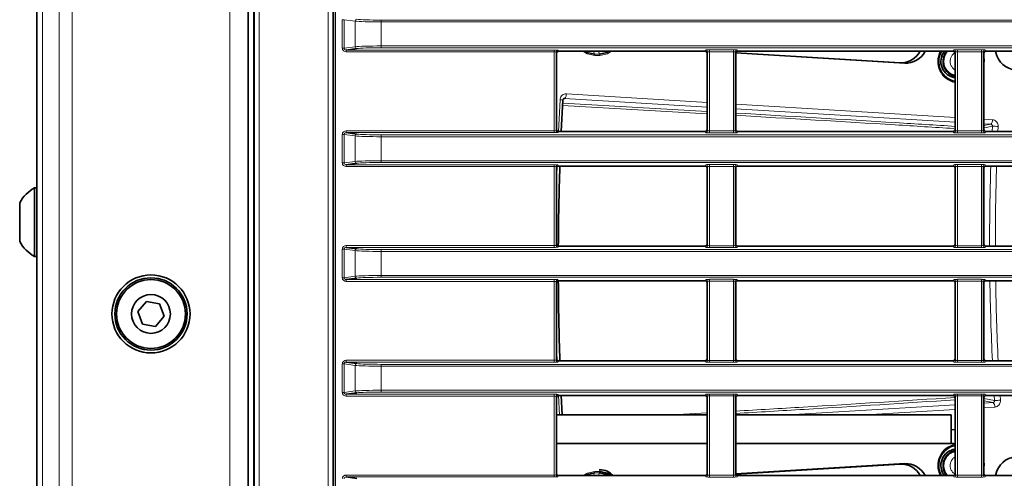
# Model space of a CAD drawing. Header units: millimetres. Extents: x 0 to 1118, y 0 to 864.
# Tile 13 of 91: x 195 to 231, y 253 to 270. Entities that reach past the tile are written whole.
import ezdxf

# ---------------------------------------------------------------- set-up
doc = ezdxf.new("R2010")
doc.units = ezdxf.units.MM

msp = doc.modelspace()

# ---------------------------------------------------------------- linework, layer by layer
at = {"color": 7, "linetype": 'Continuous', "lineweight": 35}
for p, q in [((203.776, 208.183), (203.776, 314.337)), ((195.902, 313.093), (195.902, 209.426)), ((203.569, 313.093), (203.569, 209.426)), ((207.508, 269.062), (207.12, 269.01)), ((214.753, 268.897), (214.753, 266.123)), ((220.149, 268.964), (214.82, 268.964)), ((220.216, 266.123), (220.216, 268.897)), ((221.255, 268.897), (221.255, 266.123)), ((227.223, 268.544), (221.256, 268.908)), ((221.256, 268.902), (227.385, 268.529)), ((229.149, 268.964), (221.322, 268.964)), ((229.216, 266.123), (229.216, 268.897)), ((230.255, 268.897), (230.255, 266.123)), ((238.149, 268.964), (230.322, 268.964)), ((230.69, 268.92), (230.679, 268.964)), ((229.216, 268.01), (229.154, 268.01)), ((215.045, 267.254), (215.01, 267.243)), ((215.025, 267.251), (215.021, 267.25)), ((214.98, 267.192), (214.923, 266.056)), ((207.12, 266.01), (207.508, 265.957)), ((220.149, 266.056), (214.82, 266.056)), ((229.149, 266.056), (221.322, 266.056)), ((238.149, 266.056), (230.322, 266.056)), ((207.508, 264.896), (207.12, 264.843)), ((214.753, 264.73), (214.753, 261.956)), ((220.149, 264.797), (214.82, 264.797)), ((220.216, 261.956), (220.216, 264.73)), ((221.255, 264.73), (221.255, 261.956)), ((229.149, 264.797), (221.322, 264.797)), ((229.216, 261.956), (229.216, 264.73)), ((230.255, 264.73), (230.255, 261.956)), ((238.149, 264.797), (230.322, 264.797)), ((195.902, 264.01), (195.816, 264.01)), ((195.816, 264.01), (195.816, 261.51)), ((195.276, 263.464), (195.276, 262.056)), ((220.149, 261.889), (214.82, 261.889)), ((229.149, 261.889), (221.322, 261.889)), ((238.149, 261.889), (230.322, 261.889)), ((195.816, 261.51), (195.902, 261.51)), ((207.12, 261.843), (207.508, 261.791)), ((207.508, 260.729), (207.12, 260.677)), ((214.753, 260.564), (214.753, 257.789)), ((220.149, 260.63), (214.82, 260.63)), ((220.216, 257.789), (220.216, 260.564)), ((221.255, 260.564), (221.255, 257.789)), ((229.149, 260.63), (221.322, 260.63)), ((229.216, 257.789), (229.216, 260.564)), ((230.255, 260.564), (230.255, 257.789)), ((238.149, 260.63), (230.322, 260.63)), ((199.876, 259.879), (199.565, 259.512)), ((200.35, 259.794), (199.876, 259.879)), ((200.512, 259.341), (200.35, 259.794)), ((199.565, 259.512), (199.728, 259.059)), ((199.728, 259.059), (200.201, 258.974)), ((200.201, 258.974), (200.512, 259.341)), ((207.12, 257.676), (207.508, 257.624)), ((220.149, 257.723), (214.82, 257.723)), ((229.149, 257.723), (221.322, 257.723)), ((238.149, 257.723), (230.322, 257.723)), ((207.508, 256.562), (207.12, 256.51)), ((214.753, 256.397), (214.753, 253.623)), ((220.149, 256.464), (214.82, 256.464)), ((214.923, 256.464), (214.957, 255.76)), ((220.216, 253.623), (220.216, 256.397)), ((221.255, 256.397), (221.255, 253.623)), ((229.149, 256.464), (221.322, 256.464)), ((229.216, 253.623), (229.216, 256.397)), ((230.255, 256.397), (230.255, 253.623)), ((238.149, 256.464), (230.322, 256.464)), ((220.216, 255.76), (214.753, 255.76)), ((229.069, 255.76), (221.255, 255.76)), ((229.069, 255.76), (229.069, 254.726)), ((229.216, 255.213), (229.069, 255.226)), ((214.753, 254.726), (220.216, 254.726)), ((221.255, 254.726), (229.069, 254.726)), ((229.154, 254.51), (229.216, 254.51)), ((227.385, 253.991), (221.256, 253.618)), ((221.256, 253.612), (227.223, 253.975)), ((207.12, 253.51), (207.508, 253.457)), ((220.149, 253.556), (214.82, 253.556)), ((229.149, 253.556), (221.322, 253.556)), ((238.149, 253.556), (230.322, 253.556)), ((230.679, 253.556), (230.69, 253.599))]:
    msp.add_line(p, q, dxfattribs=at)
at = {"color": 7, "linetype": 'Continuous', "lineweight": 18}
for p, q in [((203.799, 208.193), (203.799, 314.327)), ((203.966, 314.327), (203.966, 208.193)), ((196.098, 313.093), (196.098, 209.426)), ((196.707, 313.093), (196.707, 209.426)), ((197.178, 313.093), (197.178, 209.426)), ((202.902, 313.093), (202.902, 209.426)), ((206.471, 214.378), (206.471, 308.141)), ((206.637, 308.141), (206.637, 214.378)), ((206.668, 214.409), (206.668, 308.111)), ((206.734, 308.111), (206.734, 214.409)), ((207.045, 270.111), (206.981, 270.111)), ((206.981, 269.075), (206.981, 270.111)), ((207.444, 270.057), (207.045, 270.111)), ((207.045, 270.111), (207.045, 269.075)), ((208.395, 270.029), (208.395, 270.096)), ((208.395, 270.096), (395.076, 270.096)), ((207.444, 269.129), (207.444, 270.057)), ((208.395, 270.029), (208.395, 269.157)), ((395.076, 270.029), (208.395, 270.029)), ((207.045, 269.075), (206.981, 269.075)), ((207.045, 269.075), (207.444, 269.129)), ((207.12, 269.01), (214.67, 269.01)), ((207.12, 269.01), (207.12, 268.943)), ((208.395, 269.157), (395.076, 269.157)), ((208.395, 269.09), (208.395, 269.157)), ((395.076, 269.09), (208.395, 269.09)), ((214.67, 269.01), (214.67, 268.943)), ((214.803, 269.004), (214.82, 268.964)), ((220.149, 268.964), (220.168, 269.01)), ((220.301, 269.016), (221.17, 269.016)), ((220.301, 268.949), (220.301, 269.016)), ((221.17, 268.949), (221.17, 269.016)), ((221.303, 269.01), (221.322, 268.964)), ((229.149, 268.964), (229.168, 269.01)), ((229.301, 269.016), (230.17, 269.016)), ((229.301, 268.949), (229.301, 269.016)), ((230.17, 268.949), (230.17, 269.016)), ((230.303, 269.01), (230.322, 268.964)), ((214.67, 268.943), (207.12, 268.943)), ((214.67, 266.076), (214.67, 268.943)), ((214.737, 268.938), (214.737, 266.082)), ((214.753, 268.897), (214.737, 268.938)), ((216.093, 268.964), (216.13, 268.863)), ((216.13, 268.863), (216.316, 268.863)), ((216.323, 268.816), (216.137, 268.816)), ((216.279, 268.964), (216.316, 268.863)), ((220.234, 268.944), (220.216, 268.897)), ((220.234, 266.076), (220.234, 268.944)), ((221.17, 268.949), (220.301, 268.949)), ((220.301, 268.949), (220.301, 266.07)), ((221.17, 266.07), (221.17, 268.949)), ((221.237, 268.944), (221.237, 266.076)), ((221.255, 268.897), (221.237, 268.944)), ((229.234, 268.944), (229.216, 268.897)), ((229.234, 266.076), (229.234, 268.944)), ((230.17, 268.949), (229.301, 268.949)), ((229.301, 268.949), (229.301, 266.07)), ((230.17, 266.07), (230.17, 268.949)), ((230.237, 268.944), (230.237, 266.076)), ((230.255, 268.897), (230.237, 268.944)), ((227.385, 268.529), (227.223, 268.544)), ((229.158, 268.009), (229.216, 268.004)), ((220.216, 266.939), (215.045, 267.254)), ((215.109, 267.42), (220.216, 267.109)), ((214.823, 266.056), (214.88, 267.202)), ((220.216, 266.698), (214.975, 266.996)), ((214.977, 267.079), (220.216, 266.781)), ((221.255, 267.046), (229.216, 266.561)), ((229.216, 266.391), (221.255, 266.876)), ((230.255, 266.498), (230.573, 266.478)), ((230.509, 266.313), (230.255, 266.328)), ((230.255, 266.266), (230.509, 266.313)), ((230.559, 266.056), (230.567, 266.243)), ((230.777, 266.234), (230.769, 266.056)), ((207.045, 265.945), (206.981, 265.945)), ((206.981, 264.908), (206.981, 265.945)), ((207.444, 265.891), (207.045, 265.945)), ((207.045, 265.945), (207.045, 264.908)), ((207.12, 266.01), (207.12, 266.076)), ((207.12, 266.076), (214.67, 266.076)), ((214.67, 266.01), (207.12, 266.01)), ((207.444, 264.962), (207.444, 265.891)), ((208.395, 265.863), (208.395, 265.929)), ((208.395, 265.929), (395.076, 265.929)), ((395.076, 265.863), (208.395, 265.863)), ((208.395, 265.863), (208.395, 264.99)), ((214.67, 266.01), (214.67, 266.076)), ((214.737, 266.082), (214.753, 266.123)), ((214.82, 266.056), (214.803, 266.015)), ((220.168, 266.009), (220.149, 266.056)), ((220.216, 266.123), (220.234, 266.076)), ((220.301, 266.004), (220.301, 266.07)), ((220.301, 266.07), (221.17, 266.07)), ((221.17, 266.004), (220.301, 266.004)), ((221.17, 266.004), (221.17, 266.07)), ((221.237, 266.076), (221.255, 266.123)), ((221.322, 266.056), (221.303, 266.009)), ((229.168, 266.009), (229.149, 266.056)), ((229.216, 266.123), (229.234, 266.076)), ((229.301, 266.004), (229.301, 266.07)), ((229.301, 266.07), (230.17, 266.07)), ((230.17, 266.004), (229.301, 266.004)), ((230.17, 266.004), (230.17, 266.07)), ((230.237, 266.076), (230.255, 266.123)), ((230.322, 266.056), (230.303, 266.009)), ((207.045, 264.908), (206.981, 264.908)), ((207.045, 264.908), (207.444, 264.962)), ((207.12, 264.843), (214.67, 264.843)), ((207.12, 264.843), (207.12, 264.777)), ((214.67, 264.777), (207.12, 264.777)), ((208.395, 264.99), (395.076, 264.99)), ((208.395, 264.924), (208.395, 264.99)), ((395.076, 264.924), (208.395, 264.924)), ((214.67, 264.843), (214.67, 264.777)), ((214.67, 261.91), (214.67, 264.777)), ((214.737, 264.771), (214.737, 261.915)), ((214.753, 264.73), (214.737, 264.771)), ((214.803, 264.838), (214.82, 264.797)), ((220.149, 264.797), (220.168, 264.844)), ((220.234, 264.777), (220.216, 264.73)), ((220.234, 261.909), (220.234, 264.777)), ((220.301, 264.849), (221.17, 264.849)), ((220.301, 264.849), (220.301, 264.783)), ((221.17, 264.783), (220.301, 264.783)), ((220.301, 264.783), (220.301, 261.904)), ((221.17, 264.849), (221.17, 264.783)), ((221.17, 261.904), (221.17, 264.783)), ((221.237, 264.777), (221.237, 261.909)), ((221.255, 264.73), (221.237, 264.777)), ((221.303, 264.844), (221.322, 264.797)), ((229.149, 264.797), (229.168, 264.844)), ((229.234, 264.777), (229.216, 264.73)), ((229.234, 261.909), (229.234, 264.777)), ((229.301, 264.849), (230.17, 264.849)), ((229.301, 264.849), (229.301, 264.783)), ((230.17, 264.783), (229.301, 264.783)), ((229.301, 264.783), (229.301, 261.904)), ((230.17, 264.849), (230.17, 264.783)), ((230.17, 261.904), (230.17, 264.783)), ((230.237, 264.777), (230.237, 261.909)), ((230.255, 264.73), (230.237, 264.777)), ((230.303, 264.844), (230.322, 264.797)), ((207.12, 261.843), (207.12, 261.91)), ((207.12, 261.91), (214.67, 261.91)), ((214.67, 261.843), (214.67, 261.91)), ((214.737, 261.915), (214.753, 261.956)), ((214.82, 261.889), (214.803, 261.849)), ((220.168, 261.843), (220.149, 261.889)), ((220.216, 261.956), (220.234, 261.909)), ((220.301, 261.904), (220.301, 261.837)), ((220.301, 261.904), (221.17, 261.904)), ((221.17, 261.904), (221.17, 261.837)), ((221.237, 261.909), (221.255, 261.956)), ((221.322, 261.889), (221.303, 261.843)), ((229.168, 261.843), (229.149, 261.889)), ((229.216, 261.956), (229.234, 261.909)), ((229.301, 261.904), (230.17, 261.904)), ((229.301, 261.904), (229.301, 261.837)), ((230.17, 261.904), (230.17, 261.837)), ((230.237, 261.909), (230.255, 261.956)), ((230.322, 261.889), (230.303, 261.843)), ((207.045, 261.778), (206.981, 261.778)), ((206.981, 260.742), (206.981, 261.778)), ((207.444, 261.724), (207.045, 261.778)), ((207.045, 261.778), (207.045, 260.742)), ((214.67, 261.843), (207.12, 261.843)), ((207.444, 260.795), (207.444, 261.724)), ((208.395, 261.696), (208.395, 261.763)), ((208.395, 261.763), (395.076, 261.763)), ((395.076, 261.696), (208.395, 261.696)), ((208.395, 261.696), (208.395, 260.824)), ((221.17, 261.837), (220.301, 261.837)), ((230.17, 261.837), (229.301, 261.837)), ((207.045, 260.742), (207.444, 260.795)), ((208.395, 260.757), (208.395, 260.824)), ((208.395, 260.824), (395.076, 260.824)), ((207.045, 260.742), (206.981, 260.742)), ((207.12, 260.677), (214.67, 260.677)), ((207.12, 260.677), (207.12, 260.61)), ((214.67, 260.61), (207.12, 260.61)), ((395.076, 260.757), (208.395, 260.757)), ((214.67, 260.677), (214.67, 260.61)), ((214.67, 257.743), (214.67, 260.61)), ((214.737, 260.604), (214.737, 257.749)), ((214.753, 260.564), (214.737, 260.604)), ((214.803, 260.671), (214.82, 260.63)), ((220.149, 260.63), (220.168, 260.677)), ((220.234, 260.61), (220.216, 260.564)), ((220.234, 257.743), (220.234, 260.61)), ((220.301, 260.683), (221.17, 260.683)), ((220.301, 260.616), (220.301, 260.683)), ((221.17, 260.616), (220.301, 260.616)), ((220.301, 260.616), (220.301, 257.737)), ((221.17, 260.616), (221.17, 260.683)), ((221.17, 257.737), (221.17, 260.616)), ((221.237, 260.61), (221.237, 257.743)), ((221.255, 260.564), (221.237, 260.61)), ((221.303, 260.677), (221.322, 260.63)), ((229.149, 260.63), (229.168, 260.677)), ((229.234, 260.61), (229.216, 260.564)), ((229.234, 257.743), (229.234, 260.61)), ((229.301, 260.683), (230.17, 260.683)), ((229.301, 260.616), (229.301, 260.683)), ((230.17, 260.616), (229.301, 260.616)), ((229.301, 260.616), (229.301, 257.737)), ((230.17, 260.616), (230.17, 260.683)), ((230.17, 257.737), (230.17, 260.616)), ((230.237, 260.61), (230.237, 257.743)), ((230.255, 260.564), (230.237, 260.61)), ((230.303, 260.677), (230.322, 260.63)), ((207.045, 257.611), (206.981, 257.611)), ((206.981, 256.575), (206.981, 257.611)), ((207.444, 257.557), (207.045, 257.611)), ((207.045, 257.611), (207.045, 256.575)), ((207.12, 257.676), (207.12, 257.743)), ((207.12, 257.743), (214.67, 257.743)), ((214.67, 257.676), (207.12, 257.676)), ((208.395, 257.529), (208.395, 257.596)), ((208.395, 257.596), (395.076, 257.596)), ((214.67, 257.676), (214.67, 257.743)), ((214.737, 257.749), (214.753, 257.789)), ((214.82, 257.723), (214.803, 257.682)), ((220.168, 257.676), (220.149, 257.723)), ((220.216, 257.789), (220.234, 257.743)), ((220.301, 257.67), (220.301, 257.737)), ((220.301, 257.737), (221.17, 257.737)), ((221.17, 257.67), (220.301, 257.67)), ((221.17, 257.67), (221.17, 257.737)), ((221.237, 257.743), (221.255, 257.789)), ((221.322, 257.723), (221.303, 257.676)), ((229.168, 257.676), (229.149, 257.723)), ((229.216, 257.789), (229.234, 257.743)), ((229.301, 257.67), (229.301, 257.737)), ((229.301, 257.737), (230.17, 257.737)), ((230.17, 257.67), (229.301, 257.67)), ((230.17, 257.67), (230.17, 257.737)), ((230.237, 257.743), (230.255, 257.789)), ((230.322, 257.723), (230.303, 257.676)), ((207.444, 256.629), (207.444, 257.557)), ((395.076, 257.529), (208.395, 257.529)), ((208.395, 257.529), (208.395, 256.657)), ((207.045, 256.575), (206.981, 256.575)), ((207.045, 256.575), (207.444, 256.629)), ((207.12, 256.51), (214.67, 256.51)), ((207.12, 256.51), (207.12, 256.443)), ((208.395, 256.59), (208.395, 256.657)), ((208.395, 256.657), (395.076, 256.657)), ((395.076, 256.59), (208.395, 256.59)), ((214.67, 256.51), (214.67, 256.443)), ((214.803, 256.504), (214.82, 256.464)), ((220.149, 256.464), (220.168, 256.51)), ((220.301, 256.516), (221.17, 256.516)), ((220.301, 256.449), (220.301, 256.516)), ((221.17, 256.449), (221.17, 256.516)), ((221.303, 256.51), (221.322, 256.464)), ((229.149, 256.464), (229.168, 256.51)), ((229.301, 256.516), (230.17, 256.516)), ((229.301, 256.449), (229.301, 256.516)), ((230.17, 256.449), (230.17, 256.516)), ((230.303, 256.51), (230.322, 256.464)), ((214.67, 256.443), (207.12, 256.443)), ((214.67, 253.576), (214.67, 256.443)), ((214.737, 256.438), (214.737, 253.582)), ((214.753, 256.397), (214.737, 256.438)), ((214.857, 255.76), (214.823, 256.464)), ((220.234, 256.444), (220.216, 256.397)), ((220.234, 253.576), (220.234, 256.444)), ((221.17, 256.449), (220.301, 256.449)), ((220.301, 256.449), (220.301, 253.57)), ((221.17, 253.57), (221.17, 256.449)), ((221.237, 256.444), (221.237, 253.576)), ((221.255, 256.397), (221.237, 256.444)), ((229.234, 256.444), (229.216, 256.397)), ((229.234, 253.576), (229.234, 256.444)), ((230.17, 256.449), (229.301, 256.449)), ((229.301, 256.449), (229.301, 253.57)), ((230.17, 253.57), (230.17, 256.449)), ((230.237, 256.444), (230.237, 253.576)), ((230.255, 256.397), (230.237, 256.444)), ((230.255, 256.355), (230.647, 256.283)), ((230.589, 256.212), (230.255, 256.273)), ((230.255, 256.192), (230.589, 256.212)), ((230.647, 256.283), (230.636, 256.464)), ((230.846, 256.464), (230.857, 256.294)), ((218.937, 255.76), (220.216, 255.836)), ((223.165, 255.76), (229.216, 256.128)), ((229.216, 255.959), (225.951, 255.76)), ((230.653, 256.046), (230.255, 256.022)), ((229.216, 254.516), (229.158, 254.511)), ((216.13, 253.657), (216.093, 253.556)), ((216.316, 253.657), (216.13, 253.657)), ((216.137, 253.704), (216.323, 253.704)), ((216.316, 253.657), (216.279, 253.556)), ((227.223, 253.975), (227.385, 253.991)), ((207.12, 253.51), (207.12, 253.576)), ((207.12, 253.576), (214.67, 253.576)), ((214.67, 253.51), (207.12, 253.51)), ((214.67, 253.51), (214.67, 253.576)), ((214.737, 253.582), (214.753, 253.623)), ((214.82, 253.556), (214.803, 253.515)), ((220.168, 253.509), (220.149, 253.556)), ((220.216, 253.623), (220.234, 253.576)), ((220.301, 253.504), (220.301, 253.57)), ((220.301, 253.57), (221.17, 253.57)), ((221.17, 253.504), (220.301, 253.504)), ((221.17, 253.504), (221.17, 253.57)), ((221.237, 253.576), (221.255, 253.623)), ((221.322, 253.556), (221.303, 253.509)), ((229.168, 253.509), (229.149, 253.556)), ((229.216, 253.623), (229.234, 253.576)), ((229.301, 253.504), (229.301, 253.57)), ((229.301, 253.57), (230.17, 253.57)), ((230.17, 253.504), (229.301, 253.504)), ((230.17, 253.504), (230.17, 253.57)), ((230.237, 253.576), (230.255, 253.623)), ((230.322, 253.556), (230.303, 253.509))]:
    msp.add_line(p, q, dxfattribs=at)
at = {"color": 7, "linetype": 'Continuous', "lineweight": 18, "flags": 128}
for points in [[(216.137, 268.816), (215.859, 268.875), (215.711, 268.964)], [(216.749, 268.964), (216.601, 268.875), (216.323, 268.816)], [(230.567, 266.243), (230.339, 266.201), (230.255, 266.185)], [(214.753, 264.075), (214.757, 264.232), (214.774, 264.779)], [(214.774, 257.741), (214.757, 258.288), (214.753, 258.445)], [(215.711, 253.556), (215.859, 253.645), (216.137, 253.704)]]:
    msp.add_lwpolyline(points, dxfattribs=at)
at = {"color": 7, "linetype": 'Continuous', "lineweight": 35, "flags": 128}
for points in [[(215.784, 268.964), (215.869, 268.918), (216.13, 268.863)], [(216.316, 268.863), (216.577, 268.918), (216.661, 268.964)], [(214.986, 267.193), (214.986, 267.192), (214.98, 267.192)], [(216.13, 253.657), (215.869, 253.601), (215.784, 253.556)], [(216.661, 253.556), (216.577, 253.601), (216.316, 253.657)], [(216.323, 253.704), (216.601, 253.645), (216.749, 253.556)]]:
    msp.add_lwpolyline(points, dxfattribs=at)
at = {"color": 7, "linetype": 'Continuous', "lineweight": 35}
for radius in [1.417, 1.312, 1.25, 0.704]:
    msp.add_circle((200.039, 259.426), radius, dxfattribs=at)
at = {"color": 7, "linetype": 'Continuous', "lineweight": 18}
for centre, radius, start, end in [((207.511, 270.058), 0.0661, 92.3439, 180.4756), ((207.511, 269.128), 0.0661, 179.5244, 267.6561), ((214.803, 268.938), 0.0667, 90.0282, 179.926), ((220.168, 268.943), 0.0667, 0.074, 89.9718), ((221.303, 268.943), 0.0667, 90.0282, 179.926), ((229.168, 268.943), 0.0667, 0.074, 89.9718), ((230.303, 268.943), 0.0667, 90.0282, 179.926), ((215.992, 268.818), 0.144, 359.005, 18.033), ((216.179, 268.818), 0.144, 359.005, 18.033), ((229.367, 268.592), 0.784, 151.72, 258.9159), ((214.917, 267.399), 0.193, 311.5735, 6.3287), ((214.866, 266.415), 0.787, 81.1616, 88.9274), ((230.381, 266.457), 0.193, 311.5735, 6.3287), ((230.427, 260.189), 6.055, 86.6923, 88.6775), ((207.511, 265.891), 0.0661, 92.3439, 180.4756), ((214.803, 266.082), 0.0667, 180.074, 269.9718), ((220.168, 266.076), 0.0667, 270.0282, 359.926), ((221.303, 266.076), 0.0667, 180.074, 269.9718), ((229.168, 266.076), 0.0667, 270.0282, 359.926), ((230.303, 266.076), 0.0667, 180.074, 269.9718), ((207.511, 264.962), 0.0661, 179.5244, 267.6561), ((214.803, 264.771), 0.0667, 90.0282, 179.926), ((220.168, 264.777), 0.0667, 0.074, 89.9718), ((221.303, 264.777), 0.0667, 90.0282, 179.926), ((229.168, 264.777), 0.0667, 0.074, 89.9718), ((230.303, 264.777), 0.0667, 90.0282, 179.926), ((320.035, 261.98), 89.57, 178.19802, 180.05825), ((320.067, 261.98), 89.392, 178.19443, 180.05837), ((214.803, 261.915), 0.0667, 180.074, 269.9718), ((220.168, 261.909), 0.0667, 270.0282, 359.926), ((221.303, 261.909), 0.0667, 180.074, 269.9718), ((229.168, 261.909), 0.0667, 270.0282, 359.926), ((230.303, 261.909), 0.0667, 180.074, 269.9718), ((207.511, 261.725), 0.0661, 92.3439, 180.4756), ((207.511, 260.795), 0.0661, 179.5244, 267.6561), ((214.803, 260.604), 0.0667, 90.0282, 179.926), ((220.168, 260.61), 0.0667, 0.074, 89.9718), ((221.303, 260.61), 0.0667, 90.0282, 179.926), ((229.168, 260.61), 0.0667, 0.074, 89.9718), ((230.303, 260.61), 0.0667, 90.0282, 179.926), ((320.021, 261.98), 89.555, 180.86357, 182.7248), ((320.053, 261.98), 89.377, 180.86529, 182.73023), ((207.511, 257.558), 0.0661, 92.3439, 180.4756), ((214.803, 257.749), 0.0667, 180.074, 269.9718), ((220.168, 257.743), 0.0667, 270.0282, 359.926), ((221.303, 257.743), 0.0667, 180.074, 269.9718), ((229.168, 257.743), 0.0667, 270.0282, 359.926), ((230.303, 257.743), 0.0667, 180.074, 269.9718), ((207.511, 256.628), 0.0661, 179.5244, 267.6561), ((214.803, 256.438), 0.0667, 90.0282, 179.926), ((220.168, 256.443), 0.0667, 0.074, 89.9718), ((221.303, 256.443), 0.0667, 90.0282, 179.926), ((229.168, 256.443), 0.0667, 0.074, 89.9718), ((230.303, 256.443), 0.0667, 90.0282, 179.926), ((230.461, 256.068), 0.193, 353.6713, 48.4265), ((230.507, 260.809), 4.529, 271.7685, 274.4226), ((229.367, 253.928), 0.784, 101.0841, 208.28), ((215.992, 253.702), 0.144, 341.967, 0.995), ((214.803, 253.582), 0.0667, 180.074, 269.9718), ((220.168, 253.576), 0.0667, 270.0282, 359.926), ((221.303, 253.576), 0.0667, 180.074, 269.9718), ((229.168, 253.576), 0.0667, 270.0282, 359.926), ((230.303, 253.576), 0.0667, 180.074, 269.9718)]:
    msp.add_arc(centre, radius, start, end, dxfattribs=at)
at = {"color": 7, "linetype": 'Continuous', "lineweight": 35}
for centre, radius, start, end in [((227.256, 269.313), 0.77, 267.5225, 332.984), ((227.419, 269.313), 0.785, 267.5354, 333.5956), ((229.356, 268.593), 0.737, 149.7921, 259.0001), ((229.297, 268.595), 0.599, 141.9791, 261.409), ((231.48, 269.088), 0.808, 192.0115, 265.1473), ((322.385, 261.26), 107.569, 178.11568, 179.66473), ((196.534, 262.76), 1.442, 119.8821, 150.7838), ((196.534, 262.76), 1.442, 209.2162, 240.1179), ((322.385, 261.26), 107.569, 180.33527, 181.88432), ((229.069, 254.393), 0.333, 63.8545, 90), ((229.356, 253.927), 0.737, 100.9999, 210.2079), ((229.297, 253.925), 0.599, 98.591, 218.0209), ((231.48, 253.431), 0.808, 94.8527, 167.9885), ((216.179, 253.702), 0.144, 341.967, 0.995), ((227.256, 253.206), 0.77, 27.016, 92.4775), ((227.419, 253.207), 0.785, 26.4044, 92.4646)]:
    msp.add_arc(centre, radius, start, end, dxfattribs=at)
at = {"color": 7, "linetype": 'Continuous', "lineweight": 18}
for centre, major_axis, ratio, start_param, end_param in [((208.395, 270.137), (0.933, 0), 0.043661, 3.455752, 4.712389), ((208.395, 270.07), (1, 0), 0.04075, 3.455752, 4.712389), ((207.122, 269.077), (-0.139, -0.019), 0.950238, 6.156185, 7.713502), ((207.122, 269.077), (0.0763, 0.0103), 0.866177, 3.014592, 4.571909), ((208.395, 269.116), (1, 0), 0.04075, 1.570796, 2.827433), ((208.395, 269.05), (0.933, 0), 0.043661, 1.570796, 2.827433), ((214.67, 269.004), (0.133, 0), 0.043661, 0.017453, 1.570796), ((220.301, 269.01), (0.133, 0), 0.043661, 1.570796, 3.124139), ((221.17, 269.01), (0.133, 0), 0.043661, 0.017453, 1.570796), ((229.301, 269.01), (0.133, 0), 0.043661, 1.570796, 3.124139), ((230.17, 269.01), (0.133, 0), 0.043661, 0.017453, 1.570796), ((214.67, 268.938), (0.0667, 0), 0.087322, 0.017453, 1.570796), ((220.301, 268.943), (0.0667, 0), 0.087322, 1.570796, 3.124139), ((221.17, 268.943), (0.0667, 0), 0.087322, 0.017453, 1.570796), ((229.301, 268.943), (0.0667, 0), 0.087322, 1.570796, 3.124139), ((230.17, 268.943), (0.0667, 0), 0.087322, 0.017453, 1.570796), ((207.122, 265.943), (-0.139, 0.019), 0.950238, 4.852869, 6.410186), ((207.122, 265.943), (0.0763, -0.0103), 0.866177, 1.711276, 3.268593), ((208.395, 265.903), (1, 0), 0.04075, 3.455752, 4.712389), ((208.395, 265.97), (0.933, 0), 0.043661, 3.455752, 4.712389), ((214.67, 266.082), (0.0667, 0), 0.087322, 4.712389, 6.265732), ((214.67, 266.015), (0.133, 0), 0.043661, 4.712389, 6.265732), ((220.301, 266.01), (0.133, 0), 0.043661, 3.159046, 4.712389), ((220.301, 266.076), (0.0667, 0), 0.087322, 3.159046, 4.712389), ((221.17, 266.076), (0.0667, 0), 0.087322, 4.712389, 6.265732), ((221.17, 266.01), (0.133, 0), 0.043661, 4.712389, 6.265732), ((229.301, 266.01), (0.133, 0), 0.043661, 3.159046, 4.712389), ((229.301, 266.076), (0.0667, 0), 0.087322, 3.159046, 4.712389), ((230.17, 266.076), (0.0667, 0), 0.087322, 4.712389, 6.265732), ((230.17, 266.01), (0.133, 0), 0.043661, 4.712389, 6.265732), ((207.122, 264.91), (-0.139, -0.019), 0.950238, 6.156185, 7.713502), ((207.122, 264.91), (0.0763, 0.0103), 0.866177, 3.014592, 4.571909), ((208.395, 264.95), (1, 0), 0.04075, 1.570796, 2.827433), ((208.395, 264.883), (0.933, 0), 0.043661, 1.570796, 2.827433), ((214.67, 264.838), (0.133, 0), 0.043661, 0.017453, 1.570796), ((214.67, 264.771), (0.0667, 0), 0.087322, 0.017453, 1.570796), ((220.301, 264.843), (0.133, 0), 0.043661, 1.570796, 3.124139), ((220.301, 264.777), (0.0667, 0), 0.087322, 1.570796, 3.124139), ((221.17, 264.843), (0.133, 0), 0.043661, 0.017453, 1.570796), ((221.17, 264.777), (0.0667, 0), 0.087322, 0.017453, 1.570796), ((229.301, 264.843), (0.133, 0), 0.043661, 1.570796, 3.124139), ((229.301, 264.777), (0.0667, 0), 0.087322, 1.570796, 3.124139), ((230.17, 264.843), (0.133, 0), 0.043661, 0.017453, 1.570796), ((230.17, 264.777), (0.0667, 0), 0.087322, 0.017453, 1.570796), ((207.122, 261.776), (-0.139, 0.019), 0.950238, 4.852869, 6.410186), ((214.67, 261.915), (0.0667, 0), 0.087322, 4.712389, 6.265732), ((220.301, 261.91), (0.0667, 0), 0.087322, 3.159046, 4.712389), ((221.17, 261.91), (0.0667, 0), 0.087322, 4.712389, 6.265732), ((229.301, 261.91), (0.0667, 0), 0.087322, 3.159046, 4.712389), ((230.17, 261.91), (0.0667, 0), 0.087322, 4.712389, 6.265732), ((207.122, 261.776), (0.0763, -0.0103), 0.866177, 1.711276, 3.268593), ((208.395, 261.737), (1, 0), 0.04075, 3.455752, 4.712389), ((208.395, 261.803), (0.933, 0), 0.043661, 3.455752, 4.712389), ((214.67, 261.849), (0.133, 0), 0.043661, 4.712389, 6.265732), ((220.301, 261.843), (0.133, 0), 0.043661, 3.159046, 4.712389), ((221.17, 261.843), (0.133, 0), 0.043661, 4.712389, 6.265732), ((229.301, 261.843), (0.133, 0), 0.043661, 3.159046, 4.712389), ((230.17, 261.843), (0.133, 0), 0.043661, 4.712389, 6.265732), ((208.395, 260.783), (1, 0), 0.04075, 1.570796, 2.827433), ((207.122, 260.744), (-0.139, -0.019), 0.950238, 6.156185, 7.713502), ((207.122, 260.744), (0.0763, 0.0103), 0.866177, 3.014592, 4.571909), ((208.395, 260.716), (0.933, 0), 0.043661, 1.570796, 2.827433), ((214.67, 260.671), (0.133, 0), 0.043661, 0.017453, 1.570796), ((214.67, 260.604), (0.0667, 0), 0.087322, 0.017453, 1.570796), ((220.301, 260.677), (0.133, 0), 0.043661, 1.570796, 3.124139), ((220.301, 260.61), (0.0667, 0), 0.087322, 1.570796, 3.124139), ((221.17, 260.677), (0.133, 0), 0.043661, 0.017453, 1.570796), ((221.17, 260.61), (0.0667, 0), 0.087322, 0.017453, 1.570796), ((229.301, 260.677), (0.133, 0), 0.043661, 1.570796, 3.124139), ((229.301, 260.61), (0.0667, 0), 0.087322, 1.570796, 3.124139), ((230.17, 260.677), (0.133, 0), 0.043661, 0.017453, 1.570796), ((230.17, 260.61), (0.0667, 0), 0.087322, 0.017453, 1.570796), ((207.122, 257.609), (-0.139, 0.019), 0.950238, 4.852869, 6.410186), ((207.122, 257.609), (0.0763, -0.0103), 0.866177, 1.711276, 3.268593), ((208.395, 257.637), (0.933, 0), 0.043661, 3.455752, 4.712389), ((214.67, 257.749), (0.0667, 0), 0.087322, 4.712389, 6.265732), ((214.67, 257.682), (0.133, 0), 0.043661, 4.712389, 6.265732), ((220.301, 257.676), (0.133, 0), 0.043661, 3.159046, 4.712389), ((220.301, 257.743), (0.0667, 0), 0.087322, 3.159046, 4.712389), ((221.17, 257.743), (0.0667, 0), 0.087322, 4.712389, 6.265732), ((221.17, 257.676), (0.133, 0), 0.043661, 4.712389, 6.265732), ((229.301, 257.676), (0.133, 0), 0.043661, 3.159046, 4.712389), ((229.301, 257.743), (0.0667, 0), 0.087322, 3.159046, 4.712389), ((230.17, 257.743), (0.0667, 0), 0.087322, 4.712389, 6.265732), ((230.17, 257.676), (0.133, 0), 0.043661, 4.712389, 6.265732), ((208.395, 257.57), (1, 0), 0.04075, 3.455752, 4.712389), ((207.122, 256.577), (-0.139, -0.019), 0.950238, 6.156185, 7.713502), ((207.122, 256.577), (0.0763, 0.0103), 0.866177, 3.014592, 4.571909), ((208.395, 256.616), (1, 0), 0.04075, 1.570796, 2.827433), ((208.395, 256.55), (0.933, 0), 0.043661, 1.570796, 2.827433), ((214.67, 256.504), (0.133, 0), 0.043661, 0.017453, 1.570796), ((220.301, 256.51), (0.133, 0), 0.043661, 1.570796, 3.124139), ((221.17, 256.51), (0.133, 0), 0.043661, 0.017453, 1.570796), ((229.301, 256.51), (0.133, 0), 0.043661, 1.570796, 3.124139), ((230.17, 256.51), (0.133, 0), 0.043661, 0.017453, 1.570796), ((214.67, 256.438), (0.0667, 0), 0.087322, 0.017453, 1.570796), ((220.301, 256.443), (0.0667, 0), 0.087322, 1.570796, 3.124139), ((221.17, 256.443), (0.0667, 0), 0.087322, 0.017453, 1.570796), ((229.301, 256.443), (0.0667, 0), 0.087322, 1.570796, 3.124139), ((230.17, 256.443), (0.0667, 0), 0.087322, 0.017453, 1.570796), ((207.122, 253.443), (-0.139, 0.019), 0.950238, 4.852869, 6.410186), ((207.122, 253.443), (0.0763, -0.0103), 0.866177, 1.711276, 3.268593), ((214.67, 253.582), (0.0667, 0), 0.087322, 4.712389, 6.265732), ((214.67, 253.515), (0.133, 0), 0.043661, 4.712389, 6.265732), ((220.301, 253.51), (0.133, 0), 0.043661, 3.159046, 4.712389), ((220.301, 253.576), (0.0667, 0), 0.087322, 3.159046, 4.712389), ((221.17, 253.576), (0.0667, 0), 0.087322, 4.712389, 6.265732), ((221.17, 253.51), (0.133, 0), 0.043661, 4.712389, 6.265732), ((229.301, 253.51), (0.133, 0), 0.043661, 3.159046, 4.712389), ((229.301, 253.576), (0.0667, 0), 0.087322, 3.159046, 4.712389), ((230.17, 253.576), (0.0667, 0), 0.087322, 4.712389, 6.265732), ((230.17, 253.51), (0.133, 0), 0.043661, 4.712389, 6.265732)]:
    msp.add_ellipse(centre, major_axis=major_axis, ratio=ratio, start_param=start_param, end_param=end_param, dxfattribs=at)
at = {"color": 7, "linetype": 'Continuous', "lineweight": 35}
for centre, major_axis, start_param, end_param in [((214.82, 268.897), (0.0248, -0.062), 2.761651, 4.331686), ((220.149, 268.897), (-0.0248, -0.062), 1.9515, 3.521535), ((221.322, 268.897), (-0.0248, 0.062), 5.903243, 7.473278), ((229.149, 268.897), (-0.0248, -0.062), 1.9515, 3.521535), ((230.322, 268.897), (-0.0248, 0.062), 5.903243, 7.473278), ((214.82, 266.123), (0.0248, 0.062), 1.9515, 3.521535), ((220.149, 266.123), (-0.0248, 0.062), 2.761651, 4.331686), ((221.322, 266.123), (-0.0248, -0.062), 5.093092, 6.663127), ((229.149, 266.123), (-0.0248, 0.062), 2.761651, 4.331686), ((230.322, 266.123), (-0.0248, -0.062), 5.093092, 6.663127), ((214.82, 264.73), (0.0248, -0.062), 2.761651, 4.331686), ((220.149, 264.73), (-0.0248, -0.062), 1.9515, 3.521535), ((221.322, 264.73), (-0.0248, 0.062), 5.903243, 7.473278), ((229.149, 264.73), (-0.0248, -0.062), 1.9515, 3.521535), ((230.322, 264.73), (-0.0248, 0.062), 5.903243, 7.473278), ((214.82, 261.956), (0.0248, 0.062), 1.9515, 3.521535), ((220.149, 261.956), (0.0248, -0.062), 5.903243, 7.473278), ((221.322, 261.956), (0.0248, 0.062), 1.9515, 3.521535), ((229.149, 261.956), (0.0248, -0.062), 5.903243, 7.473278), ((230.322, 261.956), (0.0248, 0.062), 1.9515, 3.521535), ((214.82, 260.564), (0.0248, -0.062), 2.761651, 4.331686), ((220.149, 260.564), (0.0248, 0.062), 5.093092, 6.663127), ((221.322, 260.564), (0.0248, -0.062), 2.761651, 4.331686), ((229.149, 260.564), (0.0248, 0.062), 5.093092, 6.663127), ((230.322, 260.564), (0.0248, -0.062), 2.761651, 4.331686), ((214.82, 257.789), (0.0248, 0.062), 1.9515, 3.521535), ((220.149, 257.789), (0.0248, -0.062), 5.903243, 7.473278), ((221.322, 257.789), (0.0248, 0.062), 1.9515, 3.521535), ((229.149, 257.789), (0.0248, -0.062), 5.903243, 7.473278), ((230.322, 257.789), (0.0248, 0.062), 1.9515, 3.521535), ((214.82, 256.397), (0.0248, -0.062), 2.761651, 4.331686), ((220.149, 256.397), (0.0248, 0.062), 5.093092, 6.663127), ((221.322, 256.397), (0.0248, -0.062), 2.761651, 4.331686), ((229.149, 256.397), (0.0248, 0.062), 5.093092, 6.663127), ((230.322, 256.397), (0.0248, -0.062), 2.761651, 4.331686), ((214.82, 253.623), (0.0248, 0.062), 1.9515, 3.521535), ((220.149, 253.623), (0.0248, -0.062), 5.903243, 7.473278), ((221.322, 253.623), (0.0248, 0.062), 1.9515, 3.521535), ((229.149, 253.623), (0.0248, -0.062), 5.903243, 7.473278), ((230.322, 253.623), (0.0248, 0.062), 1.9515, 3.521535)]:
    msp.add_ellipse(centre, major_axis=major_axis, ratio=0.998896, start_param=start_param, end_param=end_param, dxfattribs=at)
for points, knots in [([(228.918, 268.964), (228.894, 268.937), (228.831, 268.868), (228.78, 268.717), (228.771, 268.556), (228.805, 268.399), (228.88, 268.253), (229.011, 268.133), (229.131, 268.07), (229.202, 268.068), (229.216, 268.068)], [0, 0, 0, 0, 0.093339, 0.244974, 0.392242, 0.493533, 0.648316, 0.804799, 0.962147, 1, 1, 1, 1]), ([(230.259, 268.565), (230.263, 268.584), (230.275, 268.654), (230.253, 268.723), (230.237, 268.772)], [0, 0, 0, 0, 0.282299, 1, 1, 1, 1]), ([(214.987, 267.193), (214.987, 267.194), (214.987, 267.203), (214.991, 267.218), (215.001, 267.235), (215.013, 267.247), (215.021, 267.25), (215.025, 267.252)], [0, 0, 0, 0, 0.053507, 0.264864, 0.472876, 0.729487, 1, 1, 1, 1]), ([(229.216, 254.451), (229.179, 254.445), (229.086, 254.432), (228.955, 254.345), (228.842, 254.209), (228.779, 254.04), (228.771, 253.878), (228.806, 253.723), (228.852, 253.613), (228.906, 253.565), (228.916, 253.556)], [0, 0, 0, 0, 0.102886, 0.256863, 0.409265, 0.561081, 0.708526, 0.809938, 0.964905, 1, 1, 1, 1]), ([(230.259, 253.898), (230.263, 253.918), (230.272, 253.957), (230.261, 253.995), (230.255, 254.014)], [0, 0, 0, 0, 0.506722, 1, 1, 1, 1]), ([(216.81, 253.556), (216.761, 253.601), (216.639, 253.712), (216.45, 253.765), (216.328, 253.77), (216.299, 253.771)], [0, 0, 0, 0, 0.34748, 0.846666, 1, 1, 1, 1])]:
    msp.add_open_spline(points, degree=3, knots=knots, dxfattribs=at)
at = {"color": 7, "linetype": 'Continuous', "lineweight": 18}
for points, knots in [([(229.216, 268.1), (229.167, 268.111), (229.063, 268.135), (228.933, 268.242), (228.84, 268.388), (228.806, 268.535), (228.808, 268.684), (228.85, 268.822), (228.906, 268.927), (228.952, 268.961), (228.955, 268.964)], [0, 0, 0, 0, 0.13763, 0.292509, 0.446807, 0.599023, 0.693906, 0.84323, 0.989565, 1, 1, 1, 1]), ([(229.213, 268.907), (229.212, 268.906), (229.178, 268.895), (229.123, 268.843), (229.062, 268.755), (229.035, 268.657), (229.033, 268.555), (229.057, 268.454), (229.119, 268.359), (229.177, 268.302), (229.214, 268.291), (229.216, 268.29)], [0, 0, 0, 0, 0.007348, 0.147106, 0.291478, 0.44072, 0.535821, 0.688172, 0.840624, 0.990498, 1, 1, 1, 1]), ([(214.88, 267.202), (214.884, 267.228), (214.892, 267.28), (214.933, 267.347), (214.991, 267.396), (215.053, 267.42), (215.093, 267.42), (215.109, 267.42)], [0, 0, 0, 0, 0.215419, 0.430879, 0.645447, 0.859643, 1, 1, 1, 1]), ([(215.045, 267.254), (215.041, 267.255), (215.034, 267.255), (215.027, 267.252), (215.025, 267.251)], [0, 0, 0, 0, 0.633986, 1, 1, 1, 1]), ([(221.255, 266.721), (223.198, 266.606), (225.866, 266.448), (228.5, 266.283), (229.216, 266.238)], [0, 0, 0, 0, 0.728408, 1, 1, 1, 1]), ([(229.173, 266.159), (228.461, 266.204), (225.84, 266.368), (223.188, 266.524), (221.255, 266.638)], [0, 0, 0, 0, 0.271697, 1, 1, 1, 1]), ([(230.567, 266.243), (230.568, 266.248), (230.569, 266.26), (230.563, 266.279), (230.55, 266.297), (230.531, 266.31), (230.516, 266.312), (230.509, 266.313)], [0, 0, 0, 0, 0.141035, 0.355265, 0.567247, 0.781369, 1, 1, 1, 1]), ([(230.573, 266.478), (230.597, 266.474), (230.645, 266.466), (230.708, 266.422), (230.754, 266.36), (230.776, 266.294), (230.777, 266.251), (230.777, 266.234)], [0, 0, 0, 0, 0.215855, 0.431751, 0.646758, 0.861398, 1, 1, 1, 1]), ([(221.255, 255.898), (222.072, 255.946), (224.752, 256.104), (227.385, 256.274), (229.216, 256.392)], [0, 0, 0, 0, 0.3045301, 1, 1, 1, 1]), ([(229.216, 256.307), (227.395, 256.19), (224.763, 256.02), (222.082, 255.862), (221.255, 255.813)], [0, 0, 0, 0, 0.691458, 1, 1, 1, 1]), ([(230.589, 256.212), (230.594, 256.213), (230.607, 256.214), (230.625, 256.223), (230.64, 256.239), (230.649, 256.26), (230.648, 256.275), (230.647, 256.283)], [0, 0, 0, 0, 0.150538, 0.362232, 0.57178, 0.783594, 1, 1, 1, 1]), ([(230.857, 256.294), (230.856, 256.268), (230.854, 256.215), (230.822, 256.143), (230.77, 256.087), (230.71, 256.054), (230.669, 256.048), (230.653, 256.046)], [0, 0, 0, 0, 0.213536, 0.427113, 0.639783, 0.852058, 1, 1, 1, 1]), ([(228.958, 253.556), (228.952, 253.561), (228.9, 253.599), (228.843, 253.713), (228.805, 253.857), (228.809, 254.006), (228.848, 254.148), (228.939, 254.284), (229.065, 254.385), (229.166, 254.409), (229.216, 254.421)], [0, 0, 0, 0, 0.021193, 0.175098, 0.326926, 0.421567, 0.57051, 0.716471, 0.86055, 1, 1, 1, 1]), ([(229.216, 254.23), (229.213, 254.229), (229.179, 254.218), (229.123, 254.166), (229.062, 254.077), (229.035, 253.979), (229.033, 253.878), (229.057, 253.776), (229.119, 253.681), (229.176, 253.624), (229.212, 253.614), (229.213, 253.613)], [0, 0, 0, 0, 0.0111335, 0.1508845, 0.2952483, 0.4444823, 0.5395777, 0.6919206, 0.844364, 0.9942306, 1, 1, 1, 1])]:
    msp.add_open_spline(points, degree=3, knots=knots, dxfattribs=at)

doc.saveas('drawing.dxf')
